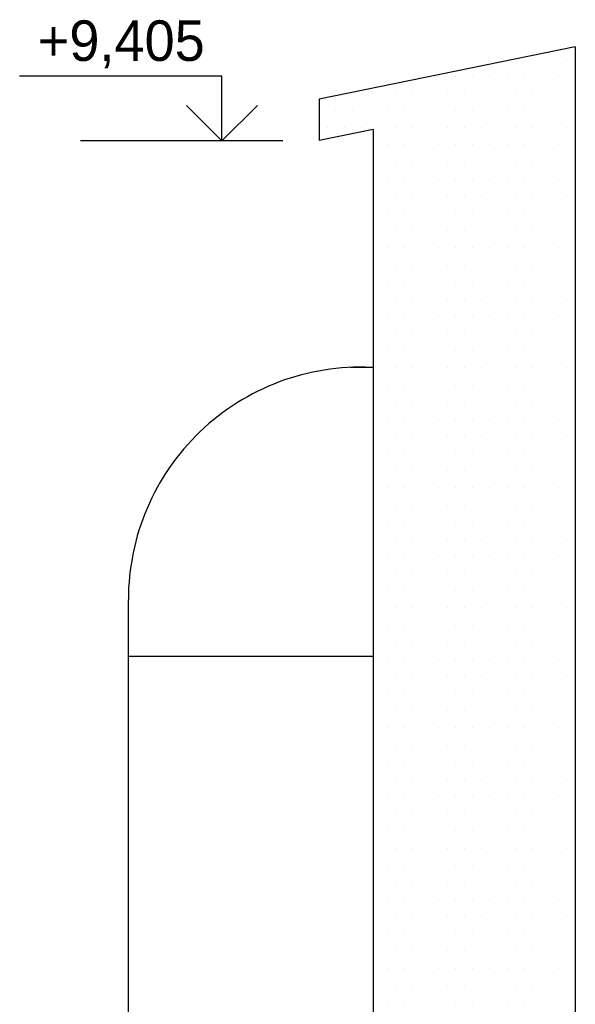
# Model space of a CAD drawing. Header units: millimetres. Extents: x 161070 to 520640, y 9197 to 248394.
# Tile 22 of 137: x 213210 to 215270, y 46713 to 50359. Entities that reach past the tile are written whole.
import ezdxf
from ezdxf.enums import TextEntityAlignment as Align

# ---------------------------------------------------------------- set-up
doc = ezdxf.new("R2010")
doc.units = ezdxf.units.MM
doc.header["$LTSCALE"] = 10
doc.styles.add('laplan N', font='txt')

msp = doc.modelspace()

# ---------------------------------------------------------------- linework, layer by layer
for p, q in [((215270, 50258.2), (214320, 50065.5)), ((215270, 50258.2), (215270, 40505.5)), ((215046, 50212.8), (215046, 50212.8)), ((215046, 50212.8), (215046, 50212.8)), ((215048.6, 50212.8), (215048.6, 50212.8)), ((215112.1, 50212.8), (215112.1, 50212.8)), ((215175.6, 50212.8), (215175.6, 50212.8)), ((215239.1, 50212.8), (215239.1, 50212.8)), ((213960.1, 50150.4), (213210.1, 50150.4)), ((213960.1, 49910.4), (213960.1, 50150.4)), ((213960.1, 50150.4), (213960.1, 50150.4)), ((214733, 50149.3), (214733, 50149.3)), ((214762.8, 50149.3), (214762.8, 50149.3)), ((214826.3, 50149.3), (214826.3, 50149.3)), ((214889.8, 50149.3), (214889.8, 50149.3)), ((214953.3, 50149.3), (214953.3, 50149.3)), ((215016.8, 50149.3), (215016.8, 50149.3)), ((215080.3, 50149.3), (215080.3, 50149.3)), ((215143.8, 50149.3), (215143.8, 50149.3)), ((215207.3, 50149.3), (215207.3, 50149.3)), ((214320, 50065.5), (214320, 49912.4)), ((214420, 50085.8), (214420, 50085.8)), ((214477.1, 50085.8), (214477.1, 50085.8)), ((214540.6, 50085.8), (214540.6, 50085.8)), ((214604.1, 50085.8), (214604.1, 50085.8)), ((214667.6, 50085.8), (214667.6, 50085.8)), ((214731.1, 50085.8), (214731.1, 50085.8)), ((214794.6, 50085.8), (214794.6, 50085.8)), ((214858.1, 50085.8), (214858.1, 50085.8)), ((214921.6, 50085.8), (214921.6, 50085.8)), ((214985.1, 50085.8), (214985.1, 50085.8)), ((215048.6, 50085.8), (215048.6, 50085.8)), ((215112.1, 50085.8), (215112.1, 50085.8)), ((215175.6, 50085.8), (215175.6, 50085.8)), ((215239.1, 50085.8), (215239.1, 50085.8)), ((213960.1, 49910.4), (213828.8, 50041.7)), ((214091.3, 50041.7), (213960.1, 49910.4)), ((214320, 50022.3), (214320, 50022.3)), ((214381.8, 50022.3), (214381.8, 50022.3)), ((214445.3, 50022.3), (214445.3, 50022.3)), ((214508.8, 50022.3), (214508.8, 50022.3)), ((214572.3, 50022.3), (214572.3, 50022.3)), ((214635.8, 50022.3), (214635.8, 50022.3)), ((214699.3, 50022.3), (214699.3, 50022.3)), ((214762.8, 50022.3), (214762.8, 50022.3)), ((214826.3, 50022.3), (214826.3, 50022.3)), ((214889.8, 50022.3), (214889.8, 50022.3)), ((214953.3, 50022.3), (214953.3, 50022.3)), ((215016.8, 50022.3), (215016.8, 50022.3)), ((215080.3, 50022.3), (215080.3, 50022.3)), ((215143.8, 50022.3), (215143.8, 50022.3)), ((215207.3, 50022.3), (215207.3, 50022.3)), ((214320, 49958.8), (214320, 49958.8)), ((214350.1, 49958.8), (214350.1, 49958.8)), ((214413.6, 49958.8), (214413.6, 49958.8)), ((214477.1, 49958.8), (214477.1, 49958.8)), ((214540.6, 49958.8), (214540.6, 49958.8)), ((214604.1, 49958.8), (214604.1, 49958.8)), ((214667.6, 49958.8), (214667.6, 49958.8)), ((214731.1, 49958.8), (214731.1, 49958.8)), ((214794.6, 49958.8), (214794.6, 49958.8)), ((214858.1, 49958.8), (214858.1, 49958.8)), ((214921.6, 49958.8), (214921.6, 49958.8)), ((214985.1, 49958.8), (214985.1, 49958.8)), ((215048.6, 49958.8), (215048.6, 49958.8)), ((215112.1, 49958.8), (215112.1, 49958.8)), ((215175.6, 49958.8), (215175.6, 49958.8)), ((215239.1, 49958.8), (215239.1, 49958.8)), ((214520, 49953), (214320, 49912.4)), ((214520, 49953), (214520, 40505.5)), ((214185.1, 49910.4), (213435.1, 49910.4)), ((214520, 49895.3), (214520, 49895.3)), ((214572.3, 49895.3), (214572.3, 49895.3)), ((214635.8, 49895.3), (214635.8, 49895.3)), ((214699.3, 49895.3), (214699.3, 49895.3)), ((214762.8, 49895.3), (214762.8, 49895.3)), ((214826.3, 49895.3), (214826.3, 49895.3)), ((214826.3, 49895.3), (214826.3, 49895.3)), ((214889.8, 49895.3), (214889.8, 49895.3)), ((214953.3, 49895.3), (214953.3, 49895.3)), ((215016.8, 49895.3), (215016.8, 49895.3)), ((215080.3, 49895.3), (215080.3, 49895.3)), ((215143.8, 49895.3), (215143.8, 49895.3)), ((215207.3, 49895.3), (215207.3, 49895.3)), ((214520, 49831.8), (214520, 49831.8)), ((214540.6, 49831.8), (214540.6, 49831.8)), ((214604.1, 49831.8), (214604.1, 49831.8)), ((214667.6, 49831.8), (214667.6, 49831.8)), ((214731.1, 49831.8), (214731.1, 49831.8)), ((214794.6, 49831.8), (214794.6, 49831.8)), ((214858.1, 49831.8), (214858.1, 49831.8)), ((214921.6, 49831.8), (214921.6, 49831.8)), ((214985.1, 49831.8), (214985.1, 49831.8)), ((215048.6, 49831.8), (215048.6, 49831.8)), ((215112.1, 49831.8), (215112.1, 49831.8)), ((215175.6, 49831.8), (215175.6, 49831.8)), ((215239.1, 49831.8), (215239.1, 49831.8)), ((214520, 49768.3), (214520, 49768.3)), ((214572.3, 49768.3), (214572.3, 49768.3)), ((214635.8, 49768.3), (214635.8, 49768.3)), ((214699.3, 49768.3), (214699.3, 49768.3)), ((214762.8, 49768.3), (214762.8, 49768.3)), ((214826.3, 49768.3), (214826.3, 49768.3)), ((214889.8, 49768.3), (214889.8, 49768.3)), ((214953.3, 49768.3), (214953.3, 49768.3)), ((215016.8, 49768.3), (215016.8, 49768.3)), ((215080.3, 49768.3), (215080.3, 49768.3)), ((215143.8, 49768.3), (215143.8, 49768.3)), ((215207.3, 49768.3), (215207.3, 49768.3)), ((214520, 49704.8), (214520, 49704.8)), ((214540.6, 49704.8), (214540.6, 49704.8)), ((214604.1, 49704.8), (214604.1, 49704.8)), ((214667.6, 49704.8), (214667.6, 49704.8)), ((214731.1, 49704.8), (214731.1, 49704.8)), ((214794.6, 49704.8), (214794.6, 49704.8)), ((214858.1, 49704.8), (214858.1, 49704.8)), ((214921.6, 49704.8), (214921.6, 49704.8)), ((214985.1, 49704.8), (214985.1, 49704.8)), ((215048.6, 49704.8), (215048.6, 49704.8)), ((215112.1, 49704.8), (215112.1, 49704.8)), ((215175.6, 49704.8), (215175.6, 49704.8)), ((215239.1, 49704.8), (215239.1, 49704.8)), ((214520, 49641.3), (214520, 49641.3)), ((214572.3, 49641.3), (214572.3, 49641.3)), ((214635.8, 49641.3), (214635.8, 49641.3)), ((214699.3, 49641.3), (214699.3, 49641.3)), ((214762.8, 49641.3), (214762.8, 49641.3)), ((214826.3, 49641.3), (214826.3, 49641.3)), ((214889.8, 49641.3), (214889.8, 49641.3)), ((214953.3, 49641.3), (214953.3, 49641.3)), ((215016.8, 49641.3), (215016.8, 49641.3)), ((215080.3, 49641.3), (215080.3, 49641.3)), ((215143.8, 49641.3), (215143.8, 49641.3)), ((215207.3, 49641.3), (215207.3, 49641.3)), ((214520, 49577.8), (214520, 49577.8)), ((214540.6, 49577.8), (214540.6, 49577.8)), ((214604.1, 49577.8), (214604.1, 49577.8)), ((214667.6, 49577.8), (214667.6, 49577.8)), ((214731.1, 49577.8), (214731.1, 49577.8)), ((214794.6, 49577.8), (214794.6, 49577.8)), ((214858.1, 49577.8), (214858.1, 49577.8)), ((214921.6, 49577.8), (214921.6, 49577.8)), ((214921.6, 49577.8), (214921.6, 49577.8)), ((214985.1, 49577.8), (214985.1, 49577.8)), ((215048.6, 49577.8), (215048.6, 49577.8)), ((215112.1, 49577.8), (215112.1, 49577.8)), ((215175.6, 49577.8), (215175.6, 49577.8)), ((215239.1, 49577.8), (215239.1, 49577.8)), ((214520, 49514.3), (214520, 49514.3)), ((214572.3, 49514.3), (214572.3, 49514.3)), ((214635.8, 49514.3), (214635.8, 49514.3)), ((214699.3, 49514.3), (214699.3, 49514.3)), ((214762.8, 49514.3), (214762.8, 49514.3)), ((214826.3, 49514.3), (214826.3, 49514.3)), ((214889.8, 49514.3), (214889.8, 49514.3)), ((214953.3, 49514.3), (214953.3, 49514.3)), ((215016.8, 49514.3), (215016.8, 49514.3)), ((215080.3, 49514.3), (215080.3, 49514.3)), ((215143.8, 49514.3), (215143.8, 49514.3)), ((215207.3, 49514.3), (215207.3, 49514.3)), ((214520, 49450.8), (214520, 49450.8)), ((214540.6, 49450.8), (214540.6, 49450.8)), ((214604.1, 49450.8), (214604.1, 49450.8)), ((214667.6, 49450.8), (214667.6, 49450.8)), ((214731.1, 49450.8), (214731.1, 49450.8)), ((214794.6, 49450.8), (214794.6, 49450.8)), ((214858.1, 49450.8), (214858.1, 49450.8)), ((214921.6, 49450.8), (214921.6, 49450.8)), ((214985.1, 49450.8), (214985.1, 49450.8)), ((215048.6, 49450.8), (215048.6, 49450.8)), ((215112.1, 49450.8), (215112.1, 49450.8)), ((215175.6, 49450.8), (215175.6, 49450.8)), ((215239.1, 49450.8), (215239.1, 49450.8)), ((214520, 49387.3), (214520, 49387.3)), ((214572.3, 49387.3), (214572.3, 49387.3)), ((214635.8, 49387.3), (214635.8, 49387.3)), ((214699.3, 49387.3), (214699.3, 49387.3)), ((214762.8, 49387.3), (214762.8, 49387.3)), ((214826.3, 49387.3), (214826.3, 49387.3)), ((214889.8, 49387.3), (214889.8, 49387.3)), ((214953.3, 49387.3), (214953.3, 49387.3)), ((215016.8, 49387.3), (215016.8, 49387.3)), ((215080.3, 49387.3), (215080.3, 49387.3)), ((215143.8, 49387.3), (215143.8, 49387.3)), ((215207.3, 49387.3), (215207.3, 49387.3)), ((214520, 49323.8), (214520, 49323.8)), ((214540.6, 49323.8), (214540.6, 49323.8)), ((214604.1, 49323.8), (214604.1, 49323.8)), ((214667.6, 49323.8), (214667.6, 49323.8)), ((214731.1, 49323.8), (214731.1, 49323.8)), ((214794.6, 49323.8), (214794.6, 49323.8)), ((214858.1, 49323.8), (214858.1, 49323.8)), ((214921.6, 49323.8), (214921.6, 49323.8)), ((214985.1, 49323.8), (214985.1, 49323.8)), ((215048.6, 49323.8), (215048.6, 49323.8)), ((215112.1, 49323.8), (215112.1, 49323.8)), ((215175.6, 49323.8), (215175.6, 49323.8)), ((215239.1, 49323.8), (215239.1, 49323.8)), ((214520, 49260.3), (214520, 49260.3)), ((214572.3, 49260.3), (214572.3, 49260.3)), ((214635.8, 49260.3), (214635.8, 49260.3)), ((214699.3, 49260.3), (214699.3, 49260.3)), ((214762.8, 49260.3), (214762.8, 49260.3)), ((214826.3, 49260.3), (214826.3, 49260.3)), ((214889.8, 49260.3), (214889.8, 49260.3)), ((214953.3, 49260.3), (214953.3, 49260.3)), ((215016.8, 49260.3), (215016.8, 49260.3)), ((215016.8, 49260.3), (215016.8, 49260.3)), ((215080.3, 49260.3), (215080.3, 49260.3)), ((215143.8, 49260.3), (215143.8, 49260.3)), ((215207.3, 49260.3), (215207.3, 49260.3)), ((214520, 49196.8), (214520, 49196.8)), ((214540.6, 49196.8), (214540.6, 49196.8)), ((214604.1, 49196.8), (214604.1, 49196.8)), ((214667.6, 49196.8), (214667.6, 49196.8)), ((214731.1, 49196.8), (214731.1, 49196.8)), ((214794.6, 49196.8), (214794.6, 49196.8)), ((214858.1, 49196.8), (214858.1, 49196.8)), ((214921.6, 49196.8), (214921.6, 49196.8)), ((214985.1, 49196.8), (214985.1, 49196.8)), ((215048.6, 49196.8), (215048.6, 49196.8)), ((215112.1, 49196.8), (215112.1, 49196.8)), ((215175.6, 49196.8), (215175.6, 49196.8)), ((215239.1, 49196.8), (215239.1, 49196.8)), ((214520, 49133.3), (214520, 49133.3)), ((214572.3, 49133.3), (214572.3, 49133.3)), ((214635.8, 49133.3), (214635.8, 49133.3)), ((214699.3, 49133.3), (214699.3, 49133.3)), ((214762.8, 49133.3), (214762.8, 49133.3)), ((214826.3, 49133.3), (214826.3, 49133.3)), ((214889.8, 49133.3), (214889.8, 49133.3)), ((214953.3, 49133.3), (214953.3, 49133.3)), ((215016.8, 49133.3), (215016.8, 49133.3)), ((215080.3, 49133.3), (215080.3, 49133.3)), ((215143.8, 49133.3), (215143.8, 49133.3)), ((215207.3, 49133.3), (215207.3, 49133.3)), ((214520, 49071.8), (214435.9, 49071.8)), ((214520, 49069.8), (214520, 49069.8)), ((214540.6, 49069.8), (214540.6, 49069.8)), ((214604.1, 49069.8), (214604.1, 49069.8)), ((214667.6, 49069.8), (214667.6, 49069.8)), ((214731.1, 49069.8), (214731.1, 49069.8)), ((214794.6, 49069.8), (214794.6, 49069.8)), ((214858.1, 49069.8), (214858.1, 49069.8)), ((214921.6, 49069.8), (214921.6, 49069.8)), ((214985.1, 49069.8), (214985.1, 49069.8)), ((215048.6, 49069.8), (215048.6, 49069.8)), ((215112.1, 49069.8), (215112.1, 49069.8)), ((215175.6, 49069.8), (215175.6, 49069.8)), ((215239.1, 49069.8), (215239.1, 49069.8)), ((214520, 49006.3), (214520, 49006.3)), ((214572.3, 49006.3), (214572.3, 49006.3)), ((214635.8, 49006.3), (214635.8, 49006.3)), ((214699.3, 49006.3), (214699.3, 49006.3)), ((214762.8, 49006.3), (214762.8, 49006.3)), ((214826.3, 49006.3), (214826.3, 49006.3)), ((214889.8, 49006.3), (214889.8, 49006.3)), ((214953.3, 49006.3), (214953.3, 49006.3)), ((215016.8, 49006.3), (215016.8, 49006.3)), ((215080.3, 49006.3), (215080.3, 49006.3)), ((215143.8, 49006.3), (215143.8, 49006.3)), ((215207.3, 49006.3), (215207.3, 49006.3)), ((214520, 48942.8), (214520, 48942.8)), ((214540.6, 48942.8), (214540.6, 48942.8)), ((214604.1, 48942.8), (214604.1, 48942.8)), ((214667.6, 48942.8), (214667.6, 48942.8)), ((214731.1, 48942.8), (214731.1, 48942.8)), ((214794.6, 48942.8), (214794.6, 48942.8)), ((214858.1, 48942.8), (214858.1, 48942.8)), ((214921.6, 48942.8), (214921.6, 48942.8)), ((214985.1, 48942.8), (214985.1, 48942.8)), ((215048.6, 48942.8), (215048.6, 48942.8)), ((215112.1, 48942.8), (215112.1, 48942.8)), ((215112.1, 48942.8), (215112.1, 48942.8)), ((215175.6, 48942.8), (215175.6, 48942.8)), ((215239.1, 48942.8), (215239.1, 48942.8)), ((214520, 48879.3), (214520, 48879.3)), ((214572.3, 48879.3), (214572.3, 48879.3)), ((214635.8, 48879.3), (214635.8, 48879.3)), ((214699.3, 48879.3), (214699.3, 48879.3)), ((214762.8, 48879.3), (214762.8, 48879.3)), ((214826.3, 48879.3), (214826.3, 48879.3)), ((214889.8, 48879.3), (214889.8, 48879.3)), ((214953.3, 48879.3), (214953.3, 48879.3)), ((215016.8, 48879.3), (215016.8, 48879.3)), ((215080.3, 48879.3), (215080.3, 48879.3)), ((215143.8, 48879.3), (215143.8, 48879.3)), ((215207.3, 48879.3), (215207.3, 48879.3)), ((214520, 48815.8), (214520, 48815.8)), ((214540.6, 48815.8), (214540.6, 48815.8)), ((214604.1, 48815.8), (214604.1, 48815.8)), ((214667.6, 48815.8), (214667.6, 48815.8)), ((214731.1, 48815.8), (214731.1, 48815.8)), ((214794.6, 48815.8), (214794.6, 48815.8)), ((214858.1, 48815.8), (214858.1, 48815.8)), ((214921.6, 48815.8), (214921.6, 48815.8)), ((214985.1, 48815.8), (214985.1, 48815.8)), ((215048.6, 48815.8), (215048.6, 48815.8)), ((215112.1, 48815.8), (215112.1, 48815.8)), ((215175.6, 48815.8), (215175.6, 48815.8)), ((215239.1, 48815.8), (215239.1, 48815.8)), ((214520, 48752.3), (214520, 48752.3)), ((214572.3, 48752.3), (214572.3, 48752.3)), ((214635.8, 48752.3), (214635.8, 48752.3)), ((214699.3, 48752.3), (214699.3, 48752.3)), ((214762.8, 48752.3), (214762.8, 48752.3)), ((214826.3, 48752.3), (214826.3, 48752.3)), ((214889.8, 48752.3), (214889.8, 48752.3)), ((214953.3, 48752.3), (214953.3, 48752.3)), ((215016.8, 48752.3), (215016.8, 48752.3)), ((215080.3, 48752.3), (215080.3, 48752.3)), ((215143.8, 48752.3), (215143.8, 48752.3)), ((215207.3, 48752.3), (215207.3, 48752.3)), ((214520, 48688.8), (214520, 48688.8)), ((214540.6, 48688.8), (214540.6, 48688.8)), ((214604.1, 48688.8), (214604.1, 48688.8)), ((214667.6, 48688.8), (214667.6, 48688.8)), ((214731.1, 48688.8), (214731.1, 48688.8)), ((214794.6, 48688.8), (214794.6, 48688.8)), ((214858.1, 48688.8), (214858.1, 48688.8)), ((214921.6, 48688.8), (214921.6, 48688.8)), ((214985.1, 48688.8), (214985.1, 48688.8)), ((215048.6, 48688.8), (215048.6, 48688.8)), ((215112.1, 48688.8), (215112.1, 48688.8)), ((215175.6, 48688.8), (215175.6, 48688.8)), ((215239.1, 48688.8), (215239.1, 48688.8)), ((214520, 48625.3), (214520, 48625.3)), ((214572.3, 48625.3), (214572.3, 48625.3)), ((214635.8, 48625.3), (214635.8, 48625.3)), ((214699.3, 48625.3), (214699.3, 48625.3)), ((214762.8, 48625.3), (214762.8, 48625.3)), ((214826.3, 48625.3), (214826.3, 48625.3)), ((214889.8, 48625.3), (214889.8, 48625.3)), ((214953.3, 48625.3), (214953.3, 48625.3)), ((215016.8, 48625.3), (215016.8, 48625.3)), ((215080.3, 48625.3), (215080.3, 48625.3)), ((215143.8, 48625.3), (215143.8, 48625.3)), ((215207.3, 48625.3), (215207.3, 48625.3)), ((215207.3, 48625.3), (215207.3, 48625.3)), ((214520, 48561.8), (214520, 48561.8)), ((214540.6, 48561.8), (214540.6, 48561.8)), ((214604.1, 48561.8), (214604.1, 48561.8)), ((214667.6, 48561.8), (214667.6, 48561.8)), ((214731.1, 48561.8), (214731.1, 48561.8)), ((214794.6, 48561.8), (214794.6, 48561.8)), ((214858.1, 48561.8), (214858.1, 48561.8)), ((214921.6, 48561.8), (214921.6, 48561.8)), ((214985.1, 48561.8), (214985.1, 48561.8)), ((215048.6, 48561.8), (215048.6, 48561.8)), ((215112.1, 48561.8), (215112.1, 48561.8)), ((215175.6, 48561.8), (215175.6, 48561.8)), ((215239.1, 48561.8), (215239.1, 48561.8)), ((214520, 48498.3), (214520, 48498.3)), ((214572.3, 48498.3), (214572.3, 48498.3)), ((214635.8, 48498.3), (214635.8, 48498.3)), ((214699.3, 48498.3), (214699.3, 48498.3)), ((214762.8, 48498.3), (214762.8, 48498.3)), ((214826.3, 48498.3), (214826.3, 48498.3)), ((214889.8, 48498.3), (214889.8, 48498.3)), ((214953.3, 48498.3), (214953.3, 48498.3)), ((215016.8, 48498.3), (215016.8, 48498.3)), ((215080.3, 48498.3), (215080.3, 48498.3)), ((215143.8, 48498.3), (215143.8, 48498.3)), ((215207.3, 48498.3), (215207.3, 48498.3)), ((214520, 48434.8), (214520, 48434.8)), ((214540.6, 48434.8), (214540.6, 48434.8)), ((214604.1, 48434.8), (214604.1, 48434.8)), ((214667.6, 48434.8), (214667.6, 48434.8)), ((214731.1, 48434.8), (214731.1, 48434.8)), ((214794.6, 48434.8), (214794.6, 48434.8)), ((214858.1, 48434.8), (214858.1, 48434.8)), ((214921.6, 48434.8), (214921.6, 48434.8)), ((214985.1, 48434.8), (214985.1, 48434.8)), ((215048.6, 48434.8), (215048.6, 48434.8)), ((215112.1, 48434.8), (215112.1, 48434.8)), ((215175.6, 48434.8), (215175.6, 48434.8)), ((215239.1, 48434.8), (215239.1, 48434.8)), ((214520, 48371.3), (214520, 48371.3)), ((214572.3, 48371.3), (214572.3, 48371.3)), ((214635.8, 48371.3), (214635.8, 48371.3)), ((214699.3, 48371.3), (214699.3, 48371.3)), ((214762.8, 48371.3), (214762.8, 48371.3)), ((214826.3, 48371.3), (214826.3, 48371.3)), ((214889.8, 48371.3), (214889.8, 48371.3)), ((214953.3, 48371.3), (214953.3, 48371.3)), ((215016.8, 48371.3), (215016.8, 48371.3)), ((215080.3, 48371.3), (215080.3, 48371.3)), ((215143.8, 48371.3), (215143.8, 48371.3)), ((215207.3, 48371.3), (215207.3, 48371.3)), ((214520, 48307.8), (214520, 48307.8)), ((214540.6, 48307.8), (214540.6, 48307.8)), ((214604.1, 48307.8), (214604.1, 48307.8)), ((214667.6, 48307.8), (214667.6, 48307.8)), ((214731.1, 48307.8), (214731.1, 48307.8)), ((214794.6, 48307.8), (214794.6, 48307.8)), ((214858.1, 48307.8), (214858.1, 48307.8)), ((214921.6, 48307.8), (214921.6, 48307.8)), ((214985.1, 48307.8), (214985.1, 48307.8)), ((215048.6, 48307.8), (215048.6, 48307.8)), ((215112.1, 48307.8), (215112.1, 48307.8)), ((215175.6, 48307.8), (215175.6, 48307.8)), ((215239.1, 48307.8), (215239.1, 48307.8)), ((214520, 48244.3), (214520, 48244.3)), ((214520, 48244.3), (214520, 48244.3)), ((214572.3, 48244.3), (214572.3, 48244.3)), ((214635.8, 48244.3), (214635.8, 48244.3)), ((214699.3, 48244.3), (214699.3, 48244.3)), ((214762.8, 48244.3), (214762.8, 48244.3)), ((214826.3, 48244.3), (214826.3, 48244.3)), ((214889.8, 48244.3), (214889.8, 48244.3)), ((214953.3, 48244.3), (214953.3, 48244.3)), ((215016.8, 48244.3), (215016.8, 48244.3)), ((215080.3, 48244.3), (215080.3, 48244.3)), ((215143.8, 48244.3), (215143.8, 48244.3)), ((215207.3, 48244.3), (215207.3, 48244.3)), ((213613, 44205.5), (213613, 48210.9)), ((214520, 48180.8), (214520, 48180.8)), ((214540.6, 48180.8), (214540.6, 48180.8)), ((214604.1, 48180.8), (214604.1, 48180.8)), ((214667.6, 48180.8), (214667.6, 48180.8)), ((214731.1, 48180.8), (214731.1, 48180.8)), ((214794.6, 48180.8), (214794.6, 48180.8)), ((214858.1, 48180.8), (214858.1, 48180.8)), ((214921.6, 48180.8), (214921.6, 48180.8)), ((214985.1, 48180.8), (214985.1, 48180.8)), ((215048.6, 48180.8), (215048.6, 48180.8)), ((215112.1, 48180.8), (215112.1, 48180.8)), ((215175.6, 48180.8), (215175.6, 48180.8)), ((215239.1, 48180.8), (215239.1, 48180.8)), ((214520, 48117.3), (214520, 48117.3)), ((214572.3, 48117.3), (214572.3, 48117.3)), ((214635.8, 48117.3), (214635.8, 48117.3)), ((214699.3, 48117.3), (214699.3, 48117.3)), ((214762.8, 48117.3), (214762.8, 48117.3)), ((214826.3, 48117.3), (214826.3, 48117.3)), ((214889.8, 48117.3), (214889.8, 48117.3)), ((214953.3, 48117.3), (214953.3, 48117.3)), ((215016.8, 48117.3), (215016.8, 48117.3)), ((215080.3, 48117.3), (215080.3, 48117.3)), ((215143.8, 48117.3), (215143.8, 48117.3)), ((215207.3, 48117.3), (215207.3, 48117.3)), ((214520, 48053.8), (214520, 48053.8)), ((214540.6, 48053.8), (214540.6, 48053.8)), ((214604.1, 48053.8), (214604.1, 48053.8)), ((214667.6, 48053.8), (214667.6, 48053.8)), ((214731.1, 48053.8), (214731.1, 48053.8)), ((214794.6, 48053.8), (214794.6, 48053.8)), ((214858.1, 48053.8), (214858.1, 48053.8)), ((214921.6, 48053.8), (214921.6, 48053.8)), ((214985.1, 48053.8), (214985.1, 48053.8)), ((215048.6, 48053.8), (215048.6, 48053.8)), ((215112.1, 48053.8), (215112.1, 48053.8)), ((215175.6, 48053.8), (215175.6, 48053.8)), ((215239.1, 48053.8), (215239.1, 48053.8)), ((213613, 48002.4), (214520, 48002.4)), ((214520, 47990.3), (214520, 47990.3)), ((214572.3, 47990.3), (214572.3, 47990.3)), ((214635.8, 47990.3), (214635.8, 47990.3)), ((214699.3, 47990.3), (214699.3, 47990.3)), ((214762.8, 47990.3), (214762.8, 47990.3)), ((214826.3, 47990.3), (214826.3, 47990.3)), ((214889.8, 47990.3), (214889.8, 47990.3)), ((214953.3, 47990.3), (214953.3, 47990.3)), ((215016.8, 47990.3), (215016.8, 47990.3)), ((215080.3, 47990.3), (215080.3, 47990.3)), ((215143.8, 47990.3), (215143.8, 47990.3)), ((215207.3, 47990.3), (215207.3, 47990.3)), ((214520, 47926.8), (214520, 47926.8)), ((214540.6, 47926.8), (214540.6, 47926.8)), ((214604.1, 47926.8), (214604.1, 47926.8)), ((214604.1, 47926.8), (214604.1, 47926.8)), ((214667.6, 47926.8), (214667.6, 47926.8)), ((214731.1, 47926.8), (214731.1, 47926.8)), ((214794.6, 47926.8), (214794.6, 47926.8)), ((214858.1, 47926.8), (214858.1, 47926.8)), ((214921.6, 47926.8), (214921.6, 47926.8)), ((214985.1, 47926.8), (214985.1, 47926.8)), ((215048.6, 47926.8), (215048.6, 47926.8)), ((215112.1, 47926.8), (215112.1, 47926.8)), ((215175.6, 47926.8), (215175.6, 47926.8)), ((215239.1, 47926.8), (215239.1, 47926.8)), ((214520, 47863.3), (214520, 47863.3)), ((214572.3, 47863.3), (214572.3, 47863.3)), ((214635.8, 47863.3), (214635.8, 47863.3)), ((214699.3, 47863.3), (214699.3, 47863.3)), ((214762.8, 47863.3), (214762.8, 47863.3)), ((214826.3, 47863.3), (214826.3, 47863.3)), ((214889.8, 47863.3), (214889.8, 47863.3)), ((214953.3, 47863.3), (214953.3, 47863.3)), ((215016.8, 47863.3), (215016.8, 47863.3)), ((215080.3, 47863.3), (215080.3, 47863.3)), ((215143.8, 47863.3), (215143.8, 47863.3)), ((215207.3, 47863.3), (215207.3, 47863.3)), ((214520, 47799.8), (214520, 47799.8)), ((214540.6, 47799.8), (214540.6, 47799.8)), ((214604.1, 47799.8), (214604.1, 47799.8)), ((214667.6, 47799.8), (214667.6, 47799.8)), ((214731.1, 47799.8), (214731.1, 47799.8)), ((214794.6, 47799.8), (214794.6, 47799.8)), ((214858.1, 47799.8), (214858.1, 47799.8)), ((214921.6, 47799.8), (214921.6, 47799.8)), ((214985.1, 47799.8), (214985.1, 47799.8)), ((215048.6, 47799.8), (215048.6, 47799.8)), ((215112.1, 47799.8), (215112.1, 47799.8)), ((215175.6, 47799.8), (215175.6, 47799.8)), ((215239.1, 47799.8), (215239.1, 47799.8)), ((214520, 47736.3), (214520, 47736.3)), ((214572.3, 47736.3), (214572.3, 47736.3)), ((214635.8, 47736.3), (214635.8, 47736.3)), ((214699.3, 47736.3), (214699.3, 47736.3)), ((214762.8, 47736.3), (214762.8, 47736.3)), ((214826.3, 47736.3), (214826.3, 47736.3)), ((214889.8, 47736.3), (214889.8, 47736.3)), ((214953.3, 47736.3), (214953.3, 47736.3)), ((215016.8, 47736.3), (215016.8, 47736.3)), ((215080.3, 47736.3), (215080.3, 47736.3)), ((215143.8, 47736.3), (215143.8, 47736.3)), ((215207.3, 47736.3), (215207.3, 47736.3)), ((214520, 47672.8), (214520, 47672.8)), ((214540.6, 47672.8), (214540.6, 47672.8)), ((214604.1, 47672.8), (214604.1, 47672.8)), ((214667.6, 47672.8), (214667.6, 47672.8)), ((214731.1, 47672.8), (214731.1, 47672.8)), ((214794.6, 47672.8), (214794.6, 47672.8)), ((214858.1, 47672.8), (214858.1, 47672.8)), ((214921.6, 47672.8), (214921.6, 47672.8)), ((214985.1, 47672.8), (214985.1, 47672.8)), ((215048.6, 47672.8), (215048.6, 47672.8)), ((215112.1, 47672.8), (215112.1, 47672.8)), ((215175.6, 47672.8), (215175.6, 47672.8)), ((215239.1, 47672.8), (215239.1, 47672.8)), ((214520, 47609.3), (214520, 47609.3)), ((214572.3, 47609.3), (214572.3, 47609.3)), ((214635.8, 47609.3), (214635.8, 47609.3)), ((214699.3, 47609.3), (214699.3, 47609.3)), ((214699.3, 47609.3), (214699.3, 47609.3)), ((214762.8, 47609.3), (214762.8, 47609.3)), ((214826.3, 47609.3), (214826.3, 47609.3)), ((214889.8, 47609.3), (214889.8, 47609.3)), ((214953.3, 47609.3), (214953.3, 47609.3)), ((215016.8, 47609.3), (215016.8, 47609.3)), ((215080.3, 47609.3), (215080.3, 47609.3)), ((215143.8, 47609.3), (215143.8, 47609.3)), ((215207.3, 47609.3), (215207.3, 47609.3)), ((214520, 47545.8), (214520, 47545.8)), ((214540.6, 47545.8), (214540.6, 47545.8)), ((214604.1, 47545.8), (214604.1, 47545.8)), ((214667.6, 47545.8), (214667.6, 47545.8)), ((214731.1, 47545.8), (214731.1, 47545.8)), ((214794.6, 47545.8), (214794.6, 47545.8)), ((214858.1, 47545.8), (214858.1, 47545.8)), ((214921.6, 47545.8), (214921.6, 47545.8)), ((214985.1, 47545.8), (214985.1, 47545.8)), ((215048.6, 47545.8), (215048.6, 47545.8)), ((215112.1, 47545.8), (215112.1, 47545.8)), ((215175.6, 47545.8), (215175.6, 47545.8)), ((215239.1, 47545.8), (215239.1, 47545.8)), ((214520, 47482.3), (214520, 47482.3)), ((214572.3, 47482.3), (214572.3, 47482.3)), ((214635.8, 47482.3), (214635.8, 47482.3)), ((214699.3, 47482.3), (214699.3, 47482.3)), ((214762.8, 47482.3), (214762.8, 47482.3)), ((214826.3, 47482.3), (214826.3, 47482.3)), ((214889.8, 47482.3), (214889.8, 47482.3)), ((214953.3, 47482.3), (214953.3, 47482.3)), ((215016.8, 47482.3), (215016.8, 47482.3)), ((215080.3, 47482.3), (215080.3, 47482.3)), ((215143.8, 47482.3), (215143.8, 47482.3)), ((215207.3, 47482.3), (215207.3, 47482.3)), ((214520, 47418.8), (214520, 47418.8)), ((214540.6, 47418.8), (214540.6, 47418.8)), ((214604.1, 47418.8), (214604.1, 47418.8)), ((214667.6, 47418.8), (214667.6, 47418.8)), ((214731.1, 47418.8), (214731.1, 47418.8)), ((214794.6, 47418.8), (214794.6, 47418.8)), ((214858.1, 47418.8), (214858.1, 47418.8)), ((214921.6, 47418.8), (214921.6, 47418.8)), ((214985.1, 47418.8), (214985.1, 47418.8)), ((215048.6, 47418.8), (215048.6, 47418.8)), ((215112.1, 47418.8), (215112.1, 47418.8)), ((215175.6, 47418.8), (215175.6, 47418.8)), ((215239.1, 47418.8), (215239.1, 47418.8)), ((214520, 47355.3), (214520, 47355.3)), ((214572.3, 47355.3), (214572.3, 47355.3)), ((214635.8, 47355.3), (214635.8, 47355.3)), ((214699.3, 47355.3), (214699.3, 47355.3)), ((214762.8, 47355.3), (214762.8, 47355.3)), ((214826.3, 47355.3), (214826.3, 47355.3)), ((214889.8, 47355.3), (214889.8, 47355.3)), ((214953.3, 47355.3), (214953.3, 47355.3)), ((215016.8, 47355.3), (215016.8, 47355.3)), ((215080.3, 47355.3), (215080.3, 47355.3)), ((215143.8, 47355.3), (215143.8, 47355.3)), ((215207.3, 47355.3), (215207.3, 47355.3)), ((214520, 47291.8), (214520, 47291.8)), ((214540.6, 47291.8), (214540.6, 47291.8)), ((214604.1, 47291.8), (214604.1, 47291.8)), ((214667.6, 47291.8), (214667.6, 47291.8)), ((214731.1, 47291.8), (214731.1, 47291.8)), ((214794.6, 47291.8), (214794.6, 47291.8)), ((214794.6, 47291.8), (214794.6, 47291.8)), ((214858.1, 47291.8), (214858.1, 47291.8)), ((214921.6, 47291.8), (214921.6, 47291.8)), ((214985.1, 47291.8), (214985.1, 47291.8)), ((215048.6, 47291.8), (215048.6, 47291.8)), ((215112.1, 47291.8), (215112.1, 47291.8)), ((215175.6, 47291.8), (215175.6, 47291.8)), ((215239.1, 47291.8), (215239.1, 47291.8)), ((214520, 47228.3), (214520, 47228.3)), ((214572.3, 47228.3), (214572.3, 47228.3)), ((214635.8, 47228.3), (214635.8, 47228.3)), ((214699.3, 47228.3), (214699.3, 47228.3)), ((214762.8, 47228.3), (214762.8, 47228.3)), ((214826.3, 47228.3), (214826.3, 47228.3)), ((214889.8, 47228.3), (214889.8, 47228.3)), ((214953.3, 47228.3), (214953.3, 47228.3)), ((215016.8, 47228.3), (215016.8, 47228.3)), ((215080.3, 47228.3), (215080.3, 47228.3)), ((215143.8, 47228.3), (215143.8, 47228.3)), ((215207.3, 47228.3), (215207.3, 47228.3)), ((214520, 47164.8), (214520, 47164.8)), ((214540.6, 47164.8), (214540.6, 47164.8)), ((214604.1, 47164.8), (214604.1, 47164.8)), ((214667.6, 47164.8), (214667.6, 47164.8)), ((214731.1, 47164.8), (214731.1, 47164.8)), ((214794.6, 47164.8), (214794.6, 47164.8)), ((214858.1, 47164.8), (214858.1, 47164.8)), ((214921.6, 47164.8), (214921.6, 47164.8)), ((214985.1, 47164.8), (214985.1, 47164.8)), ((215048.6, 47164.8), (215048.6, 47164.8)), ((215112.1, 47164.8), (215112.1, 47164.8)), ((215175.6, 47164.8), (215175.6, 47164.8)), ((215239.1, 47164.8), (215239.1, 47164.8)), ((214520, 47101.3), (214520, 47101.3)), ((214572.3, 47101.3), (214572.3, 47101.3)), ((214635.8, 47101.3), (214635.8, 47101.3)), ((214699.3, 47101.3), (214699.3, 47101.3)), ((214762.8, 47101.3), (214762.8, 47101.3)), ((214826.3, 47101.3), (214826.3, 47101.3)), ((214889.8, 47101.3), (214889.8, 47101.3)), ((214953.3, 47101.3), (214953.3, 47101.3)), ((215016.8, 47101.3), (215016.8, 47101.3)), ((215080.3, 47101.3), (215080.3, 47101.3)), ((215143.8, 47101.3), (215143.8, 47101.3)), ((215207.3, 47101.3), (215207.3, 47101.3)), ((214520, 47037.8), (214520, 47037.8)), ((214540.6, 47037.8), (214540.6, 47037.8)), ((214604.1, 47037.8), (214604.1, 47037.8)), ((214667.6, 47037.8), (214667.6, 47037.8)), ((214731.1, 47037.8), (214731.1, 47037.8)), ((214794.6, 47037.8), (214794.6, 47037.8)), ((214858.1, 47037.8), (214858.1, 47037.8)), ((214921.6, 47037.8), (214921.6, 47037.8)), ((214985.1, 47037.8), (214985.1, 47037.8)), ((215048.6, 47037.8), (215048.6, 47037.8)), ((215112.1, 47037.8), (215112.1, 47037.8)), ((215175.6, 47037.8), (215175.6, 47037.8)), ((215239.1, 47037.8), (215239.1, 47037.8)), ((214520, 46974.3), (214520, 46974.3)), ((214572.3, 46974.3), (214572.3, 46974.3)), ((214635.8, 46974.3), (214635.8, 46974.3)), ((214699.3, 46974.3), (214699.3, 46974.3)), ((214762.8, 46974.3), (214762.8, 46974.3)), ((214826.3, 46974.3), (214826.3, 46974.3)), ((214889.8, 46974.3), (214889.8, 46974.3)), ((214889.8, 46974.3), (214889.8, 46974.3)), ((214953.3, 46974.3), (214953.3, 46974.3)), ((215016.8, 46974.3), (215016.8, 46974.3)), ((215080.3, 46974.3), (215080.3, 46974.3)), ((215143.8, 46974.3), (215143.8, 46974.3)), ((215207.3, 46974.3), (215207.3, 46974.3)), ((214520, 46910.8), (214520, 46910.8)), ((214540.6, 46910.8), (214540.6, 46910.8)), ((214604.1, 46910.8), (214604.1, 46910.8)), ((214667.6, 46910.8), (214667.6, 46910.8)), ((214731.1, 46910.8), (214731.1, 46910.8)), ((214794.6, 46910.8), (214794.6, 46910.8)), ((214858.1, 46910.8), (214858.1, 46910.8)), ((214921.6, 46910.8), (214921.6, 46910.8)), ((214985.1, 46910.8), (214985.1, 46910.8)), ((215048.6, 46910.8), (215048.6, 46910.8)), ((215112.1, 46910.8), (215112.1, 46910.8)), ((215175.6, 46910.8), (215175.6, 46910.8)), ((215239.1, 46910.8), (215239.1, 46910.8)), ((214520, 46847.3), (214520, 46847.3)), ((214572.3, 46847.3), (214572.3, 46847.3)), ((214635.8, 46847.3), (214635.8, 46847.3)), ((214699.3, 46847.3), (214699.3, 46847.3)), ((214762.8, 46847.3), (214762.8, 46847.3)), ((214826.3, 46847.3), (214826.3, 46847.3)), ((214889.8, 46847.3), (214889.8, 46847.3)), ((214953.3, 46847.3), (214953.3, 46847.3)), ((215016.8, 46847.3), (215016.8, 46847.3)), ((215080.3, 46847.3), (215080.3, 46847.3)), ((215143.8, 46847.3), (215143.8, 46847.3)), ((215207.3, 46847.3), (215207.3, 46847.3)), ((214520, 46783.8), (214520, 46783.8)), ((214540.6, 46783.8), (214540.6, 46783.8)), ((214604.1, 46783.8), (214604.1, 46783.8)), ((214667.6, 46783.8), (214667.6, 46783.8)), ((214731.1, 46783.8), (214731.1, 46783.8)), ((214794.6, 46783.8), (214794.6, 46783.8)), ((214858.1, 46783.8), (214858.1, 46783.8)), ((214921.6, 46783.8), (214921.6, 46783.8)), ((214985.1, 46783.8), (214985.1, 46783.8)), ((215048.6, 46783.8), (215048.6, 46783.8)), ((215112.1, 46783.8), (215112.1, 46783.8)), ((215175.6, 46783.8), (215175.6, 46783.8)), ((215239.1, 46783.8), (215239.1, 46783.8)), ((214520, 46720.3), (214520, 46720.3)), ((214572.3, 46720.3), (214572.3, 46720.3)), ((214635.8, 46720.3), (214635.8, 46720.3)), ((214699.3, 46720.3), (214699.3, 46720.3)), ((214762.8, 46720.3), (214762.8, 46720.3)), ((214826.3, 46720.3), (214826.3, 46720.3)), ((214889.8, 46720.3), (214889.8, 46720.3)), ((214953.3, 46720.3), (214953.3, 46720.3)), ((215016.8, 46720.3), (215016.8, 46720.3)), ((215080.3, 46720.3), (215080.3, 46720.3)), ((215143.8, 46720.3), (215143.8, 46720.3)), ((215207.3, 46720.3), (215207.3, 46720.3))]:
    msp.add_line(p, q)
msp.add_arc((214474.8, 48210.9), 861.8, 87.4134, 180)

# ---------------------------------------------------------------- texts
at = {"style": 'laplan N'}
msp.add_text('+9,405', height=150, dxfattribs=at).set_placement((213896.3, 50356.7), align=Align.TOP_RIGHT)

doc.saveas('drawing.dxf')
